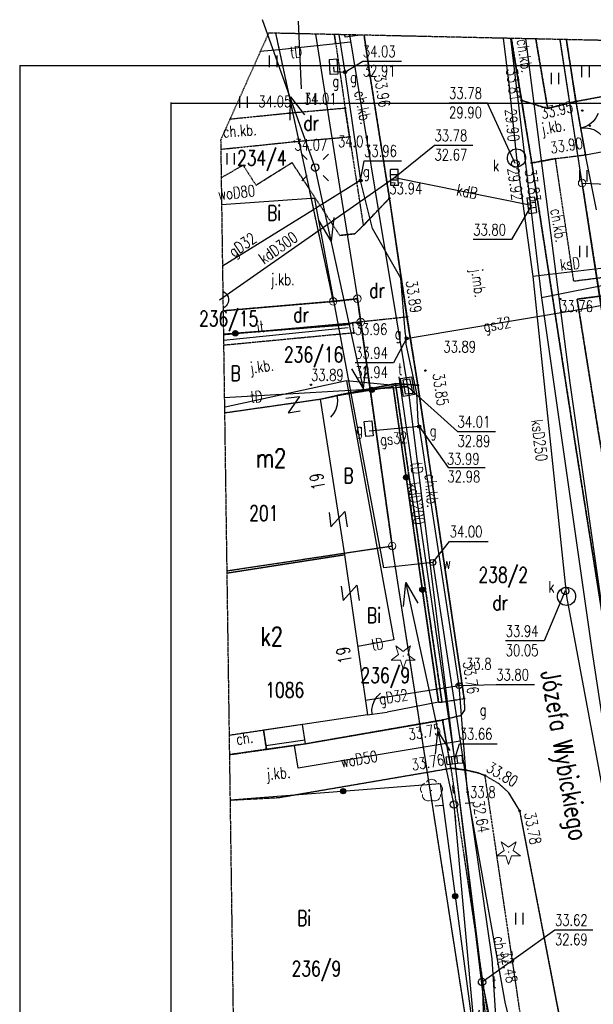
# Model space of a CAD drawing. Header units: inches. Extents: x 6268 to 12323, y 5221 to 42059.
# Tile 5 of 98: x 6268 to 7027, y 6970 to 8271. Entities that reach past the tile are written whole.
import ezdxf
from ezdxf.enums import TextEntityAlignment as Align

# ---------------------------------------------------------------- set-up
doc = ezdxf.new("R2010")
doc.units = ezdxf.units.IN
doc.header["$MEASUREMENT"] = 0
for name, pattern in [('1', [0]), ('2', [1.5, 1, -0.5]), ('423', [2, 1.5, -0.5]), ('424', [1.5, 1, -0.5]), ('901', [0])]:
    doc.linetypes.add(name, pattern=pattern)
for name, color, linetype in [('202-punkt_graniczny', 7, 'Continuous'), ('210-oznaczenie_konturu_uzytku_g', 7, 'Continuous'), ('211-numer_dzialki_ewidencyjnej', 7, 'Continuous'), ('218-kontur_uzytku_gruntowego', 7, 'Continuous'), ('219-dzialka_ewidencyjna', 7, 'Continuous'), ('238-Punkt_adresowy_budynku', 7, 'Continuous'), ('312-budynek_ewidencyjny', 7, 'Continuous'), ('312-oznaczenie_budynku_ewidency', 7, 'Continuous'), ('352-schody', 7, 'Continuous'), ('994-Nazwa_ulicy', 7, 'Continuous'), ('brama', 7, 'Continuous'), ('chodnik', 7, 'Continuous'), ('chodnik-Atr17', 7, 'Continuous'), ('CP_LINENORM', 253, 'Continuous'), ('drzewo_iglaste', 7, 'Continuous'), ('drzewo_lisciaste', 7, 'Continuous'), ('furtka', 7, 'Continuous'), ('inny_obiekt_zagospodarowania_te', 7, 'Continuous'), ('jezdnia', 7, 'Continuous'), ('jezdnia-Atr17', 7, 'Continuous'), ('komora_podziemna', 7, 'Continuous'), ('komora_podziemna-Atr17', 7, 'Continuous'), ('kratka_sciekowa', 7, 'Continuous'), ('kraweznik', 7, 'Continuous'), ('latarnia', 7, 'Continuous'), ('obudowa_ochronna_przewodu', 7, 'Continuous'), ('ogrodzenie_trwale', 7, 'Continuous'), ('pikieta_naturalna', 7, 'Continuous'), ('pikieta_naturalna-Atr2', 7, 'Continuous'), ('pikieta_sztuczna', 7, 'Continuous'), ('pikieta_sztuczna-Atr2', 7, 'Continuous'), ('przewod_elektroenergetyczny_nis', 7, 'Continuous'), ('przewod_gazowy', 7, 'Continuous'), ('przewod_gazowy-Atr1', 7, 'Continuous'), ('przewod_kanalizacyjny', 7, 'Continuous'), ('przewod_kanalizacyjny-Atr1', 7, 'Continuous'), ('przewod_telekomunikacyjny_podzi', 7, 'Continuous'), ('przewod_wodociagowy', 7, 'Continuous'), ('przewod_wodociagowy-Atr1', 7, 'Continuous'), ('rzedna-Atr2', 7, 'Continuous'), ('rzedna-Atr3', 7, 'Continuous'), ('studnia_kanalizacyjna', 7, 'Continuous'), ('szafa_gazowa_lub_kontener', 7, 'Continuous'), ('szafa_gazowa_lub_kontener-Atr17', 7, 'Continuous'), ('trawnik', 7, 'Continuous'), ('wjazd_do_poziemia', 7, 'Continuous'), ('wlaz_do_komory_lub_kanalu', 7, 'Continuous'), ('wlaz_do_komory_lub_kanalu-Atr17', 7, 'Continuous'), ('wlaz_do_komory_lub_kanalu_-_okr', 7, 'Continuous'), ('Zakres', 7, 'Continuous'), ('zasuwa_lub_zawor', 7, 'Continuous'), ('zasuwa_lub_zawor-Atr17', 7, 'Continuous')]:
    doc.layers.add(name, color=color, linetype=linetype)
doc.styles.add('STYL_ARIAL', font='simplex', dxfattribs={"width": 0.75, "oblique": 0.1})

# ---------------------------------------------------------------- blocks, each defined once
blk = doc.blocks.new('202')
at = {"color": 0, "linetype": 'Continuous', "lineweight": 0}
blk.add_circle((0, 0), 0.25, dxfattribs=at)
blk = doc.blocks.new('US15')
at = {"color": 7}
blk.add_polyline3d([(0, 0.25, 0), (0.1352, 0.2103, 0), (0.2274, 0.1039, 0), (0.2475, -0.0356, 0), (0.1889, -0.1637, 0), (0.0704, -0.2399, 0), (-0.0704, -0.2399, 0), (-0.1889, -0.1637, 0), (-0.2475, -0.0356, 0), (-0.2274, 0.1039, 0), (-0.1352, 0.2103, 0), (0, 0.25, 0)], dxfattribs=at)
blk = doc.blocks.new('US22')
at = {"color": 7}
blk.add_polyline3d([(0, 0.25, 0), (0.1352, 0.2103, 0), (0.2274, 0.1039, 0), (0.2475, -0.0356, 0), (0.1889, -0.1637, 0), (0.0704, -0.2399, 0), (-0.0704, -0.2399, 0), (-0.1889, -0.1637, 0), (-0.2475, -0.0356, 0), (-0.2274, 0.1039, 0), (-0.1352, 0.2103, 0), (0, 0.25, 0)], dxfattribs=at)
blk = doc.blocks.new('US25')
at = {"color": 7}
blk.add_polyline3d([(0.2003, -0.0001, 0), (0.1535, -0.1287, 0), (0.035, -0.1971, 0), (-0.0997, -0.1733, 0), (-0.1876, -0.0685, 0), (-0.1876, 0.0683, 0), (-0.0997, 0.1731, 0), (0.035, 0.1968, 0), (0.1535, 0.1284, 0), (0.2003, -0.0001, 0)], dxfattribs=at)
blk = doc.blocks.new('US05')
at = {"color": 7}
for points in [[(-0.525, 0.25, 0), (-0.175, 0.25, 0)], [(-0.525, -0.25, 0), (-0.525, 0.25, 0)], [(-0.175, 0.25, 0), (0.175, 0.25, 0)], [(-0.175, -0.25, 0), (-0.175, 0.25, 0)], [(0.175, 0.25, 0), (0.525, 0.25, 0)], [(0.175, -0.25, 0), (0.175, 0.25, 0)], [(0.525, -0.25, 0), (0.525, 0.25, 0)], [(-0.525, -0.25, 0), (-0.175, -0.25, 0)], [(-0.175, -0.25, 0), (0.175, -0.25, 0)], [(0.175, -0.25, 0), (0.525, -0.25, 0)]]:
    blk.add_polyline3d(points, dxfattribs=at)
blk = doc.blocks.new('PW02')
at = {"color": 7}
blk.add_polyline3d([(0.045, 0, 0), (0.0318, -0.0318, 0), (0, -0.045, 0), (-0.0318, -0.0318, 0), (-0.045, 0, 0), (-0.0318, 0.0318, 0), (0, 0.045, 0), (0.0318, 0.0318, 0), (0.045, 0, 0)], dxfattribs=at)
blk = doc.blocks.new('OK02')
at = {"color": 7}
for points in [[(-0.75, 1.299, 0), (-0.4963, 1.1147, 0), (-0.2865, 0.8817, 0), (-0.1297, 0.6101, 0), (-0.0328, 0.3119, 0), (0, 0, 0)], [(0, 0, 0), (0.0328, 0.3119, 0), (0.1297, 0.6101, 0), (0.2865, 0.8817, 0), (0.4963, 1.1147, 0), (0.75, 1.299, 0)]]:
    blk.add_polyline3d(points, dxfattribs=at)
blk = doc.blocks.new('OK04')
at = {"color": 7}
blk.add_polyline3d([(0, 0.001, 0), (0.0328, 0.3129, 0), (0.1297, 0.6111, 0), (0.2865, 0.8827, 0), (0.4963, 1.1157, 0), (0.75, 1.3, 0)], dxfattribs=at)
blk = doc.blocks.new('PW01')
at = {"color": 7}
blk.add_polyline3d([(0.045, 0, 0), (0.0318, -0.0318, 0), (0, -0.045, 0), (-0.0318, -0.0318, 0), (-0.045, 0, 0), (-0.0318, 0.0318, 0), (0, 0.045, 0), (0.0318, 0.0318, 0), (0.045, 0, 0)], dxfattribs=at)
blk = doc.blocks.new('TU04')
at = {"color": 7}
for points in [[(0, 0, 0), (0, 0.75, 0)], [(0.5, 0, 0), (0.5, 0.75, 0)]]:
    blk.add_polyline3d(points, dxfattribs=at)
blk = doc.blocks.new('921')
at = {"linetype": 'Continuous', "lineweight": 0}
h = blk.add_hatch(color=0, dxfattribs=at)
edge = h.paths.add_edge_path()
edge.add_arc((0, 0), 0.045, 0, 360)
at = {"color": 0, "linetype": 'Continuous', "lineweight": 0}
for p, q in [((-0.487, 0.671), (-0.301, 0.098)), ((0.001, 0.317), (-0.487, 0.671)), ((0.488, 0.67), (0.001, 0.317)), ((0.302, 0.097), (0.488, 0.67)), ((-0.301, 0.098), (-0.789, -0.256)), ((0.789, -0.257), (0.302, 0.097)), ((-0.789, -0.256), (-0.186, -0.256)), ((-0.186, -0.256), (0, -0.83)), ((0, -0.83), (0.187, -0.257)), ((0.187, -0.257), (0.789, -0.257))]:
    blk.add_line(p, q, dxfattribs=at)
blk = doc.blocks.new('922')
at = {"linetype": 'Continuous', "lineweight": 0}
h = blk.add_hatch(color=0, dxfattribs=at)
edge = h.paths.add_edge_path()
edge.add_arc((0, 0), 0.045, 0, 360)
at = {"color": 0, "linetype": 'Continuous', "lineweight": 0}
for centre, start, end in [((0, 0.375), 30.147, 149.853), ((-0.357, 0.116), 102.147, 221.853), ((0.357, 0.116), 318.147, 77.853), ((-0.22, -0.303), 174.147, 293.853), ((0.22, -0.303), 246.147, 5.853)]:
    blk.add_arc(centre, 0.375, start, end, dxfattribs=at)
blk = doc.blocks.new('515a')
at = {"color": 0}
for p, q in [((0, 1.25), (0, 0.75)), ((-1.25, 0), (-0.75, 0)), ((0.75, 0), (1.25, 0)), ((0, -0.75), (0, -1.25))]:
    blk.add_line(p, q, dxfattribs=at)
blk.add_circle((0, 0), 0.25, dxfattribs=at)
blk = doc.blocks.new('504')
at = {"color": 0}
blk.add_lwpolyline([(0.5, 0.25), (0.5, -0.25), (-0.5, -0.25), (-0.5, 0.25)], close=True, dxfattribs=at)
blk = doc.blocks.new('SM01')
at = {"color": 7}
for points in [[(-0.53, 0.531, 0), (-0.883, 0.884, 0)], [(0.531, 0.531, 0), (0.884, 0.884, 0)], [(0, 0.25, 0), (0.1352, 0.2103, 0), (0.2274, 0.1039, 0), (0.2475, -0.0356, 0), (0.1889, -0.1637, 0), (0.0704, -0.2399, 0), (-0.0704, -0.2399, 0), (-0.1889, -0.1637, 0), (-0.2475, -0.0356, 0), (-0.2274, 0.1039, 0), (-0.1352, 0.2103, 0), (0, 0.25, 0)], [(-0.53, -0.53, 0), (-0.883, -0.883, 0)], [(0.531, -0.53, 0), (0.884, -0.883, 0)]]:
    blk.add_polyline3d(points, dxfattribs=at)

msp = doc.modelspace()

# ---------------------------------------------------------------- linework, layer by layer
at = {"linetype": 'Continuous'}
for p, q in [((6468.073, 8161.604), (6468.073, 5291.604)), ((6468.073, 8160.604), (12118.073, 8160.604))]:
    msp.add_line(p, q, dxfattribs=at)
at = {"layer": '211-numer_dzialki_ewidencyjnej', "color": 7}
for points in [[(6636.498, 8269.085, 0), (6640.143, 8179.81, 0)], [(6620.071, 7770.868, 0), (6638.225, 7773.256, 0), (6622.937, 7751.758, 0), (6639.181, 7754.146, 0)], [(6677.147, 7619.76, 0), (6679.693, 7601.09, 0), (6697.939, 7621.458, 0), (6700.909, 7601.09, 0)], [(6693.197, 7522.454, 0), (6695.743, 7503.784, 0), (6713.989, 7524.152, 0), (6716.959, 7503.784, 0)]]:
    msp.add_polyline3d(points, dxfattribs=at)
at = {"layer": '218-kontur_uzytku_gruntowego', "color": 3, "linetype": '2'}
for points in [[(6606.449, 8253.178, 0), (6611.117, 8231.46, 0)], [(7011.819, 8055.182, 0), (6982.589, 8244.902, 0)], [(6611.117, 8231.46, 0), (6629.109, 8147.75, 0)], [(6629.109, 8147.75, 0), (6637.119, 8110.484, 0)], [(7011.819, 8055.182, 0), (7088.019, 7566.582, 0)], [(6650.485, 8048.288, 0), (6682.619, 7898.782, 0)], [(6682.619, 7898.782, 0), (6537.035, 7886.346, 0)], [(6714.619, 7902.382, 0), (6682.619, 7898.782, 0)], [(6682.619, 7898.782, 0), (6714.619, 7902.382, 0)], [(6719.019, 7871.582, 0), (6714.619, 7902.382, 0)], [(6714.619, 7902.382, 0), (6719.019, 7871.582, 0)], [(6537.481, 7855.03, 0), (6719.019, 7871.582, 0)], [(6760.619, 7575.782, 0), (6719.019, 7871.582, 0)], [(6719.019, 7871.582, 0), (6760.619, 7575.782, 0)], [(6541.925, 7542.934, 0), (6760.619, 7575.782, 0)], [(6878.619, 6818.382, 0), (6760.619, 7575.782, 0)]]:
    msp.add_polyline3d(points, dxfattribs=at)
at = {"layer": '219-dzialka_ewidencyjna', "color": 7}
for points in [[(6606.449, 8253.178, 0), (6653.417, 8034.648, 0)], [(6659.319, 8252.016, 0), (6692.483, 8042.344, 0)], [(7011.819, 8055.182, 0), (6982.589, 8244.902, 0)], [(7064.219, 7713.582, 0), (7011.819, 8055.182, 0)], [(7011.819, 8055.182, 0), (7703.419, 8027.582, 0)], [(6692.483, 8042.344, 0), (6714.619, 7902.382, 0)], [(6653.417, 8034.648, 0), (6656.561, 8020.026, 0)], [(6656.561, 8020.026, 0), (6682.619, 7898.782, 0)], [(6537.035, 7886.346, 0), (6682.619, 7898.782, 0)], [(6682.619, 7898.782, 0), (6714.619, 7902.382, 0)], [(6714.619, 7902.382, 0), (6719.019, 7871.582, 0)], [(6537.481, 7855.03, 0), (6719.019, 7871.582, 0)], [(6719.019, 7871.582, 0), (6760.619, 7575.782, 0)], [(6541.925, 7542.934, 0), (6760.619, 7575.782, 0)], [(6878.619, 6818.382, 0), (6760.619, 7575.782, 0)]]:
    msp.add_polyline3d(points, dxfattribs=at)
at = {"layer": '312-budynek_ewidencyjny', "color": 7}
for points in [[(6538.951, 7751.846, 0), (6665.419, 7769.782, 0)], [(6665.419, 7769.782, 0), (6697.619, 7563.982, 0)], [(6697.619, 7563.982, 0), (6541.971, 7539.728, 0)], [(6541.971, 7539.728, 0), (6697.619, 7563.982, 0)], [(6697.619, 7563.982, 0), (6728.019, 7352.582, 0)], [(6728.019, 7352.582, 0), (6545.023, 7325.43, 0)]]:
    msp.add_polyline3d(points, dxfattribs=at)
at = {"layer": '352-schody', "color": 7}
for points in [[(6590.619, 7332.182, 0), (6594.419, 7306.982, 0), (6645.819, 7314.182, 0), (6642.019, 7339.782, 0), (6590.619, 7332.182, 0)], [(6590.619, 7332.182, 0), (6594.419, 7306.982, 0), (6645.819, 7314.182, 0), (6642.019, 7339.782, 0), (6590.619, 7332.182, 0)], [(6593.639, 7312.202, 0), (6645.039, 7319.462, 0)]]:
    msp.add_polyline3d(points, dxfattribs=at)
at = {"layer": 'brama', "color": 7}
msp.add_polyline3d([(7003.619, 8163.182, 0), (7016.219, 8092.582, 0)], dxfattribs=at)
at = {"layer": 'chodnik', "color": 7, "linetype": '423'}
for points in [[(6684.191, 8251.468, 0), (6698.419, 8153.982, 0), (6704.219, 8116.382, 0), (6713.657, 8055.5, 0)], [(6722.419, 7998.982, 0), (6757.019, 8035.182, 0), (6731.419, 8196.782, 0), (6723.511, 8250.604, 0)], [(6918.189, 8246.32, 0), (6931.819, 8164.382, 0), (6966.219, 8153.782, 0), (6950.567, 8245.606, 0)], [(6533.993, 8099.922, 0), (6631.419, 8109.982, 0), (6704.219, 8116.382, 0), (6698.419, 8153.982, 0)], [(6698.419, 8153.982, 0), (6625.019, 8147.382, 0), (6546.051, 8139.424, 0)], [(7157.819, 6966.382, 0), (7104.819, 7285.382, 0), (7041.219, 7679.582, 0), (7033.219, 7726.782, 0), (7005.219, 7901.782, 0), (7048.819, 7907.582, 0), (7045.219, 7930.982, 0), (7000.819, 7925.382, 0), (6976.619, 8087.582, 0), (6945.219, 8081.782, 0), (7002.019, 7714.982, 0), (7072.019, 7273.782, 0), (7124.219, 6960.782, 0), (7139.219, 6926.382, 0), (7172.619, 6881.782, 0), (7209.419, 6917.182, 0), (7157.819, 6966.382, 0)], [(6713.657, 8055.5, 0), (6722.419, 7998.982, 0)], [(6765.019, 7790.182, 0), (6826.419, 7369.582, 0), (6855.819, 7374.182, 0), (6794.619, 7788.182, 0), (6765.019, 7790.182, 0)], [(6545.385, 7299.978, 0), (6594.419, 7306.982, 0), (6590.619, 7332.182, 0), (6545.023, 7325.426, 0)], [(6883.419, 7272.582, 0), (6874.019, 7275.982, 0), (6858.819, 7279.582, 0), (6838.219, 7282.182, 0), (6909.219, 6805.982, 0), (6950.819, 6817.582, 0), (6883.419, 7272.582, 0)]]:
    msp.add_polyline3d(points, dxfattribs=at)
at = {"layer": 'CP_LINENORM', "linetype": 'Continuous'}
for q in [(12168.073, 8210.604), (6268.073, 5240.604)]:
    msp.add_line((6268.073, 8210.604), q, dxfattribs=at)
at = {"layer": 'furtka', "color": 7}
for points in [[(6687.619, 7774.582, 0), (6672.419, 7770.982, 0)], [(6734.019, 7353.382, 0), (6753.819, 7356.182, 0)]]:
    msp.add_polyline3d(points, dxfattribs=at)
at = {"layer": 'inny_obiekt_zagospodarowania_te', "color": 7, "linetype": '1'}
msp.add_polyline3d([(6537.585, 7847.702, 0), (6702.419, 7864.382, 0)], dxfattribs=at)
at = {"layer": 'jezdnia', "color": 7, "linetype": '424'}
for points in [[(6723.511, 8250.604, 0), (6731.419, 8196.782, 0), (6757.019, 8035.182, 0), (6780.219, 7878.582, 0), (6794.619, 7788.182, 0), (6855.819, 7374.182, 0), (6856.219, 7358.982, 0), (6851.019, 7351.382, 0), (6827.219, 7345.782, 0), (6838.219, 7282.182, 0), (6858.819, 7279.582, 0), (6874.019, 7275.982, 0), (6883.419, 7272.582, 0), (6901.619, 7261.782, 0), (6915.019, 7249.582, 0), (6929.219, 7225.582, 0), (7001.619, 6851.182, 0)], [(6931.819, 8164.382, 0), (6918.189, 8246.32, 0)], [(6976.619, 8087.582, 0), (7016.219, 8092.582, 0), (7003.619, 8163.182, 0), (6966.219, 8153.782, 0), (6931.819, 8164.382, 0), (6945.219, 8081.782, 0), (6976.619, 8087.582, 0)], [(6945.219, 8081.782, 0), (6931.819, 8164.382, 0)], [(6742.711, 8020.212, 0), (6722.419, 7998.982, 0), (6711.419, 7988.182, 0), (6691.419, 7985.982, 0), (6628.219, 8082.182, 0), (6580.619, 8052.382, 0), (6563.619, 8078.782, 0), (6534.531, 8062.208, 0)], [(7002.019, 7714.982, 0), (6945.219, 8081.782, 0)], [(6766.237, 7877.11, 0), (6780.219, 7878.582, 0), (6757.019, 8035.182, 0), (6742.711, 8020.212, 0)], [(6537.475, 7855.49, 0), (6703.219, 7868.382, 0), (6708.019, 7870.982, 0), (6766.237, 7877.11, 0)], [(6708.019, 7870.982, 0), (6709.819, 7857.182, 0)], [(6709.819, 7857.182, 0), (6537.683, 7840.802, 0)], [(6665.419, 7769.782, 0), (6765.019, 7790.182, 0)], [(6765.019, 7790.182, 0), (6794.619, 7788.182, 0)], [(6538.951, 7751.752, 0), (6665.419, 7769.782, 0)], [(7072.019, 7273.782, 0), (7002.019, 7714.982, 0)], [(6610.819, 7243.382, 0), (6838.219, 7282.182, 0), (6827.219, 7345.782, 0), (6645.819, 7314.182, 0), (6594.419, 7306.982, 0), (6545.385, 7299.978, 0)], [(6546.239, 7240.032, 0), (6610.819, 7243.382, 0)]]:
    msp.add_polyline3d(points, dxfattribs=at)
at = {"layer": 'komora_podziemna', "color": 30}
for points in [[(6715.169, 8250.786, 0), (6715.219, 8250.382, 0), (6698.619, 8248.182, 0), (6698.203, 8251.16, 0)], [(6771.819, 7797.182, 0), (6786.219, 7799.382, 0), (6790.219, 7775.982, 0), (6775.419, 7773.382, 0), (6771.819, 7797.182, 0)]]:
    msp.add_polyline3d(points, dxfattribs=at)
at = {"layer": 'kraweznik', "color": 7}
for points in [[(6691.419, 7985.982, 0), (6711.419, 7988.182, 0), (6722.419, 7998.982, 0), (6757.019, 8035.182, 0), (6731.419, 8196.782, 0), (6723.511, 8250.604, 0)], [(7473.219, 6771.382, 0), (7277.419, 6820.982, 0), (7247.219, 6831.182, 0), (7229.619, 6841.982, 0), (7211.819, 6853.382, 0), (7190.019, 6867.782, 0), (7172.619, 6881.782, 0), (7139.219, 6926.382, 0), (7124.219, 6960.782, 0), (7072.019, 7273.782, 0), (7002.019, 7714.982, 0), (6945.219, 8081.782, 0), (6931.819, 8164.382, 0), (6918.189, 8246.32, 0)], [(6855.819, 7374.182, 0), (6794.619, 7788.182, 0), (6780.219, 7878.582, 0), (6757.019, 8035.182, 0)], [(6855.819, 7374.182, 0), (6856.219, 7358.982, 0), (6851.019, 7351.382, 0), (6827.219, 7345.782, 0)], [(6645.819, 7314.182, 0), (6827.219, 7345.782, 0)], [(6610.819, 7243.382, 0), (6838.219, 7282.182, 0)], [(7001.619, 6851.182, 0), (6929.219, 7225.582, 0), (6915.019, 7249.582, 0), (6901.619, 7261.782, 0)]]:
    msp.add_polyline3d(points, dxfattribs=at)
at = {"layer": 'obudowa_ochronna_przewodu', "color": 52}
msp.add_polyline3d([(6784.619, 7850.782, 0), (7007.819, 7888.182, 0)], dxfattribs=at)
at = {"layer": 'ogrodzenie_trwale', "color": 7, "linetype": '901'}
for points in [[(7003.619, 8163.182, 0), (6990.971, 8244.718, 0)], [(7030.619, 8019.982, 0), (7016.219, 8092.582, 0)], [(6702.819, 7868.382, 0), (6537.475, 7855.5, 0)], [(6822.019, 7369.382, 0), (6761.819, 7786.582, 0), (6687.619, 7774.582, 0)], [(6665.419, 7769.782, 0), (6672.419, 7770.982, 0)], [(6822.019, 7369.382, 0), (6753.819, 7356.182, 0)], [(6728.019, 7352.582, 0), (6734.019, 7353.382, 0)], [(6546.237, 7240.158, 0), (6824.019, 7261.782, 0)], [(6824.019, 7261.782, 0), (6884.019, 6812.382, 0)]]:
    msp.add_polyline3d(points, dxfattribs=at)
at = {"layer": 'ogrodzenie_trwale', "color": 7}
for centre, radius in [((6553.273, 7856.73), 3.5), ((6553.273, 7856.73), 3.15), ((6553.273, 7856.73), 2.8), ((6553.273, 7856.73), 2.45), ((6553.273, 7856.73), 2.1), ((6553.273, 7856.73), 1.75), ((6553.273, 7856.73), 1.4), ((6553.273, 7856.73), 1.05), ((6553.273, 7856.73), 0.7), ((6733.705, 7782.036), 3.5), ((6733.705, 7782.036), 3.15), ((6733.705, 7782.036), 2.8), ((6733.705, 7782.036), 2.45), ((6733.705, 7782.036), 2.1), ((6733.705, 7782.036), 1.75), ((6733.705, 7782.036), 1.4), ((6733.705, 7782.036), 1.05), ((6733.705, 7782.036), 0.7), ((6779.175, 7666.306), 3.5), ((6779.175, 7666.306), 3.15), ((6779.175, 7666.306), 2.8), ((6779.175, 7666.306), 2.45), ((6779.175, 7666.306), 2.1), ((6779.175, 7666.306), 1.75), ((6779.175, 7666.306), 1.4), ((6779.175, 7666.306), 1.05), ((6779.175, 7666.306), 0.7), ((6800.597, 7517.844), 3.5), ((6800.597, 7517.844), 3.15), ((6800.597, 7517.844), 2.8), ((6800.597, 7517.844), 2.45), ((6800.597, 7517.844), 2.1), ((6800.597, 7517.844), 1.75), ((6800.597, 7517.844), 1.4), ((6800.597, 7517.844), 1.05), ((6800.597, 7517.844), 0.7), ((6695.785, 7251.8), 3.5), ((6695.785, 7251.8), 3.15), ((6695.785, 7251.8), 2.8), ((6695.785, 7251.8), 2.45), ((6695.785, 7251.8), 2.1), ((6695.785, 7251.8), 1.75), ((6695.785, 7251.8), 1.4), ((6695.785, 7251.8), 1.05), ((6695.785, 7251.8), 0.7), ((6843.869, 7113.102), 3.5), ((6843.869, 7113.102), 3.15), ((6843.869, 7113.102), 2.8), ((6843.869, 7113.102), 2.45), ((6843.869, 7113.102), 2.1), ((6843.869, 7113.102), 1.75), ((6843.869, 7113.102), 1.4), ((6843.869, 7113.102), 1.05), ((6843.869, 7113.102), 0.7)]:
    msp.add_circle(centre, radius, dxfattribs=at)
at = {"layer": 'przewod_elektroenergetyczny_nis', "color": 1}
for points in [[(6722.651, 7783.214, 0), (6658.801, 8075.98, 0), (6589.272, 8271.066, 0)], [(6625.835, 8138.262, 0), (6625.985, 8168.966, 0), (6644.695, 8145.354, 0)], [(6683.499, 8009.596, 0), (6679.953, 7978.516, 0), (6663.961, 8005.372, 0)], [(6706.719, 7809.702, 0), (6722.855, 7782.91, 0), (6726.001, 7813.558, 0)], [(6775.429, 7495.726, 0), (6778.733, 7527.438, 0), (6794.589, 7500.02, 0)], [(6778.835, 7526.778, 0), (6842.371, 7233.902, 0)], [(6817.759, 7300.872, 0), (6821.003, 7330.828, 0), (6837.029, 7305.452, 0)], [(6842.217, 7233.684, 0), (6868.899, 6937.282, 0), (6875.991, 6962.95, 0)]]:
    msp.add_polyline3d(points, dxfattribs=at)
at = {"layer": 'przewod_gazowy', "color": 40}
for points in [[(6690.123, 8251.338, 0), (6698.019, 8201.582, 0), (6718.619, 8058.582, 0)], [(6683.219, 8208.982, 0), (6683.419, 8202.782, 0), (6698.019, 8201.582, 0)], [(6713.657, 8055.5, 0), (6692.483, 8042.344, 0)], [(6718.619, 8058.582, 0), (6713.657, 8055.5, 0)], [(7196.819, 6512.982, 0), (6953.819, 6509.382, 0), (6922.219, 6869.182, 0), (6918.219, 6939.582, 0), (6910.419, 6970.982, 0), (6860.419, 7250.582, 0), (6849.219, 7391.182, 0), (6797.819, 7727.582, 0), (6796.219, 7733.782, 0), (6795.019, 7739.982, 0), (6793.419, 7777.582, 0), (6779.019, 7842.582, 0), (6779.219, 7850.382, 0), (6777.819, 7859.182, 0), (6772.019, 7929.782, 0), (6734.819, 7994.982, 0), (6718.619, 8058.582, 0)], [(6692.483, 8042.344, 0), (6660.559, 8022.512, 0)], [(6656.561, 8020.026, 0), (6536.197, 7945.248, 0)], [(6660.559, 8022.512, 0), (6656.561, 8020.026, 0)], [(6779.219, 7850.382, 0), (6784.619, 7850.782, 0), (7007.819, 7888.182, 0), (7045.419, 7895.182, 0)], [(6796.219, 7733.782, 0), (6730.219, 7727.582, 0)], [(6725.219, 7371.982, 0), (6849.219, 7391.182, 0)]]:
    msp.add_polyline3d(points, dxfattribs=at)
at = {"layer": 'przewod_kanalizacyjny', "color": 34}
for points in [[(6907.537, 8246.554, 0), (6915.419, 8182.382, 0), (6925.019, 8088.382, 0), (6946.419, 7931.982, 0), (6991.219, 7509.182, 0), (7115.419, 6843.382, 0)], [(6532.219, 7900.982, 0), (6763.619, 8062.582, 0)], [(6763.619, 8062.582, 0), (6945.019, 8025.982, 0)], [(7059.019, 7944.982, 0), (6946.419, 7931.982, 0)], [(6769.619, 7799.382, 0), (6843.219, 7293.182, 0), (6896.019, 6854.782, 0), (6972.419, 6848.182, 0)]]:
    msp.add_polyline3d(points, dxfattribs=at)
at = {"layer": 'przewod_telekomunikacyjny_podzi', "color": 30}
for points in [[(6742.711, 8020.212, 0), (6704.765, 8251.016, 0)], [(6685.959, 8239.352, 0), (6611.117, 8231.46, 0)], [(6705.219, 8241.382, 0), (6685.959, 8239.352, 0)], [(7235.419, 6257.382, 0), (7260.219, 6292.582, 0), (7267.819, 6442.982, 0), (7206.419, 6667.782, 0), (7127.819, 6865.982, 0), (6995.819, 7791.182, 0), (6937.557, 8245.894, 0)], [(6611.117, 8231.46, 0), (6586.195, 8228.832, 0)], [(6766.237, 7877.11, 0), (6742.711, 8020.212, 0)], [(6781.219, 7785.982, 0), (6766.237, 7877.11, 0)], [(6781.219, 7785.982, 0), (6700.419, 7793.782, 0), (6539.819, 7759.182, 0), (6538.841, 7759.554, 0)], [(6700.419, 7793.782, 0), (6763.019, 7451.582, 0), (6715.019, 7442.782, 0)], [(6538.665, 7771.798, 0), (6781.219, 7785.982, 0)], [(6781.219, 7785.982, 0), (6879.619, 6999.782, 0), (6915.419, 6823.982, 0), (6939.219, 6394.982, 0), (6951.019, 6259.982, 0), (6949.619, 6248.582, 0)], [(6879.619, 6999.782, 0), (6887.019, 6785.582, 0), (6859.619, 6719.782, 0), (6800.219, 6723.982, 0)]]:
    msp.add_polyline3d(points, dxfattribs=at)
at = {"layer": 'przewod_wodociagowy', "color": 5}
for points in [[(6917.255, 8246.34, 0), (6958.019, 7903.582, 0)], [(6653.417, 8034.648, 0), (6535.041, 8026.412, 0)], [(6660.559, 8022.512, 0), (6658.219, 8034.982, 0), (6653.417, 8034.648, 0)], [(6814.219, 7553.782, 0), (6749.819, 7546.782, 0), (6660.559, 8022.512, 0)], [(7259.219, 7963.382, 0), (6958.019, 7903.582, 0)], [(6958.019, 7903.582, 0), (7025.219, 7434.982, 0), (7131.419, 6737.982, 0), (7135.819, 6722.382, 0)], [(6814.219, 7553.782, 0), (6850.419, 7317.782, 0), (6857.019, 7274.182, 0), (6892.219, 7030.382, 0), (6906.819, 6804.982, 0), (6919.619, 6477.582, 0)], [(6850.419, 7317.782, 0), (6636.419, 7282.182, 0), (6631.619, 7312.182, 0)]]:
    msp.add_polyline3d(points, dxfattribs=at)
at = {"layer": 'rzedna-Atr2', "color": 7}
for points in [[(6698.019, 8201.582, 0), (6721.819, 8216.182, 0), (6773.099, 8216.182, 0)], [(6923.419, 8080.982, 0), (6886.619, 8160.982, 0), (6835.879, 8160.982, 0)], [(6763.619, 8062.582, 0), (6816.619, 8105.182, 0), (6867.359, 8105.182, 0)], [(6718.619, 8058.582, 0), (6723.419, 8084.582, 0), (6772.879, 8084.582, 0)], [(6945.019, 8025.982, 0), (6918.419, 7980.582, 0), (6867.779, 7980.582, 0)], [(6779.619, 7849.982, 0), (6762.419, 7817.782, 0), (6711.679, 7817.782, 0)], [(6781.219, 7785.982, 0), (6847.019, 7726.782, 0), (6897.119, 7726.782, 0)], [(6796.219, 7733.782, 0), (6834.683, 7679.508, 0), (6883.439, 7679.508, 0)], [(6814.219, 7553.782, 0), (6836.619, 7581.782, 0), (6887.779, 7581.782, 0)], [(6989.419, 7516.382, 0), (6961.419, 7450.382, 0), (6910.679, 7450.382, 0)], [(6849.219, 7391.182, 0), (6898.219, 7392.582, 0), (6948.859, 7392.582, 0)], [(6843.219, 7293.182, 0), (6849.819, 7314.382, 0), (6899.279, 7314.382, 0)], [(6879.619, 6999.782, 0), (6975.819, 7068.382, 0), (7025.919, 7068.382, 0)]]:
    msp.add_polyline3d(points, dxfattribs=at)
at = {"layer": 'studnia_kanalizacyjna', "color": 34}
for points in [[(6916.219, 8080.382, 0), (6914.619, 8082.382, 0), (6913.619, 8084.582, 0), (6913.019, 8086.982, 0), (6913.019, 8089.582, 0), (6913.619, 8091.982, 0), (6914.619, 8094.382, 0), (6916.019, 8096.382, 0), (6917.819, 8097.982, 0), (6920.019, 8099.382, 0), (6922.419, 8100.182, 0), (6925.019, 8100.382, 0), (6927.419, 8100.182, 0), (6929.819, 8099.382, 0), (6932.019, 8098.182, 0), (6933.819, 8096.382, 0), (6935.419, 8094.382, 0), (6936.419, 8092.182, 0), (6937.019, 8089.782, 0), (6937.019, 8087.182, 0), (6936.419, 8084.782, 0), (6935.419, 8082.382, 0), (6934.019, 8080.382, 0), (6932.219, 8078.782, 0), (6930.019, 8077.382, 0), (6927.619, 8076.582, 0), (6925.019, 8076.382, 0), (6922.619, 8076.582, 0), (6920.219, 8077.382, 0), (6918.019, 8078.582, 0), (6916.219, 8080.382, 0)], [(6536.669, 7912.098, 0), (6537.019, 7911.982, 0), (6539.219, 7910.782, 0), (6541.019, 7908.982, 0), (6542.619, 7906.982, 0), (6543.619, 7904.782, 0), (6544.219, 7902.382, 0), (6544.219, 7899.782, 0), (6543.619, 7897.382, 0), (6542.619, 7894.982, 0), (6541.219, 7892.982, 0), (6539.419, 7891.382, 0), (6537.219, 7889.982, 0), (6536.985, 7889.904, 0)], [(6982.419, 7501.182, 0), (6980.819, 7503.182, 0), (6979.819, 7505.382, 0), (6979.219, 7507.782, 0), (6979.219, 7510.382, 0), (6979.819, 7512.782, 0), (6980.819, 7515.182, 0), (6982.219, 7517.182, 0), (6984.019, 7518.782, 0), (6986.219, 7520.182, 0), (6988.619, 7520.982, 0), (6991.219, 7521.182, 0), (6993.619, 7520.982, 0), (6996.019, 7520.182, 0), (6998.219, 7518.982, 0), (7000.019, 7517.182, 0), (7001.619, 7515.182, 0), (7002.619, 7512.982, 0), (7003.219, 7510.582, 0), (7003.219, 7507.982, 0), (7002.619, 7505.582, 0), (7001.619, 7503.182, 0), (7000.219, 7501.182, 0), (6998.419, 7499.582, 0), (6996.219, 7498.182, 0), (6993.819, 7497.382, 0), (6991.219, 7497.182, 0), (6988.819, 7497.382, 0), (6986.419, 7498.182, 0), (6984.219, 7499.382, 0), (6982.419, 7501.182, 0)]]:
    msp.add_polyline3d(points, dxfattribs=at)
at = {"layer": 'trawnik', "color": 7, "linetype": '2'}
for points in [[(6685.959, 8239.352, 0), (6684.191, 8251.468, 0)], [(6950.567, 8245.606, 0), (6966.219, 8153.782, 0)], [(7003.619, 8163.182, 0), (7003.619, 8163.182, 0), (6990.971, 8244.718, 0)], [(6990.971, 8244.718, 0), (7003.619, 8163.182, 0)], [(7003.619, 8163.182, 0), (7003.619, 8163.182, 0), (7140.619, 8188.582, 0), (7134.425, 8241.562, 0)], [(6966.219, 8153.782, 0), (7003.619, 8163.182, 0)], [(6580.619, 8052.382, 0), (6628.219, 8082.182, 0), (6650.485, 8048.288, 0)], [(7048.819, 7907.582, 0), (7005.219, 7901.782, 0), (7033.219, 7726.782, 0), (7041.219, 7679.582, 0), (7088.219, 7683.582, 0), (7048.819, 7907.582, 0)], [(6687.619, 7774.582, 0), (6761.819, 7786.582, 0), (6822.019, 7369.382, 0), (6826.419, 7369.582, 0), (6765.019, 7790.182, 0), (6687.619, 7774.582, 0)]]:
    msp.add_polyline3d(points, dxfattribs=at)
at = {"layer": 'wjazd_do_poziemia', "color": 7}
msp.add_polyline3d([(7149.019, 8117.582, 0), (7140.619, 8188.582, 0), (7003.619, 8163.182, 0), (7016.219, 8092.582, 0), (7149.019, 8117.582, 0)], dxfattribs=at)
at = {"layer": 'wlaz_do_komory_lub_kanalu', "color": 7}
msp.add_polyline3d([(6775.219, 7795.182, 0), (6783.619, 7796.382, 0), (6788.019, 7777.182, 0), (6778.219, 7776.182, 0), (6775.219, 7795.182, 0)], dxfattribs=at)
at = {"layer": 'Zakres', "color": 5, "linetype": '2'}
msp.add_polyline3d([(7134.425, 8241.562, 0), (6990.971, 8244.718, 0), (6990.971, 8244.718, 0), (6982.589, 8244.902, 0), (6982.589, 8244.902, 0), (6950.567, 8245.606, 0), (6950.567, 8245.606, 0), (6937.557, 8245.894, 0), (6918.189, 8246.32, 0), (6918.189, 8246.32, 0), (6918.189, 8246.32, 0), (6917.255, 8246.34, 0), (6907.537, 8246.554, 0), (6723.511, 8250.604, 0), (6723.511, 8250.604, 0), (6715.169, 8250.786, 0), (6704.765, 8251.016, 0), (6698.203, 8251.16, 0), (6690.123, 8251.338, 0), (6684.191, 8251.468, 0), (6684.191, 8251.468, 0), (6659.319, 8252.016, 0), (6606.449, 8253.178, 0), (6606.449, 8253.178, 0), (6597.219, 8253.382, 0), (6586.195, 8228.832, 0), (6546.051, 8139.424, 0), (6546.051, 8139.424, 0), (6533.819, 8112.182, 0), (6533.993, 8099.922, 0), (6533.993, 8099.922, 0), (6534.531, 8062.208, 0), (6535.041, 8026.412, 0), (6536.197, 7945.248, 0), (6536.669, 7912.098, 0), (6536.985, 7889.904, 0), (6537.035, 7886.346, 0), (6537.035, 7886.346, 0), (6537.475, 7855.5, 0), (6537.475, 7855.49, 0), (6537.481, 7855.03, 0), (6537.481, 7855.03, 0), (6537.585, 7847.702, 0), (6537.683, 7840.802, 0), (6538.665, 7771.798, 0), (6538.841, 7759.554, 0), (6538.951, 7751.846, 0), (6538.951, 7751.752, 0), (6541.925, 7542.934, 0), (6541.925, 7542.934, 0), (6541.971, 7539.728, 0), (6541.971, 7539.728, 0), (6545.023, 7325.43, 0), (6545.023, 7325.426, 0), (6545.385, 7299.978, 0), (6545.385, 7299.978, 0), (6546.237, 7240.158, 0), (6546.239, 7240.032, 0), (6552.201, 6821.35, 0)], dxfattribs=at)
at = {"layer": 'zasuwa_lub_zawor-Atr17', "color": 52}
for points in [[(6696.713, 8200.55, 0), (6696.191, 8201.988, 0), (6696.839, 8203.374, 0), (6698.279, 8203.896, 0), (6699.665, 8203.248, 0), (6700.187, 8201.808, 0), (6699.537, 8200.422, 0), (6698.099, 8199.9, 0), (6696.713, 8200.55, 0)], [(6717.373, 8057.226, 0), (6716.853, 8058.666, 0), (6717.501, 8060.052, 0), (6718.941, 8060.574, 0), (6720.327, 8059.924, 0), (6720.847, 8058.486, 0), (6720.199, 8057.1, 0), (6718.761, 8056.578, 0), (6717.373, 8057.226, 0)], [(6778.119, 7848.686, 0), (6777.597, 7850.126, 0), (6778.247, 7851.512, 0), (6779.685, 7852.034, 0), (6781.071, 7851.386, 0), (6781.593, 7849.946, 0), (6780.945, 7848.56, 0), (6779.505, 7848.038, 0), (6778.119, 7848.686, 0)], [(6794.859, 7732.194, 0), (6794.337, 7733.632, 0), (6794.987, 7735.018, 0), (6796.425, 7735.54, 0), (6797.813, 7734.892, 0), (6798.333, 7733.452, 0), (6797.685, 7732.066, 0), (6796.245, 7731.544, 0), (6794.859, 7732.194, 0)]]:
    msp.add_polyline3d(points, dxfattribs=at)

# ---------------------------------------------------------------- block references
at = {"layer": '202-punkt_graniczny', "color": 7, "xscale": 20, "yscale": 20, "zscale": 20}
for p in [(7011.819, 8055.182), (6682.619, 7898.782), (6714.619, 7902.382), (6719.019, 7871.582), (6760.619, 7575.782)]:
    msp.add_blockref('202', p, dxfattribs=at)
at = {"layer": 'brama', "color": 7, "xscale": 20, "yscale": 20, "zscale": 20, "rotation": 280.11907}
msp.add_blockref('OK02', (7009.919, 8127.882), dxfattribs=at)
at = {"layer": 'drzewo_iglaste', "color": 3, "xscale": 20, "yscale": 20, "zscale": 20}
for p in [(6775.219, 7430.182), (6914.619, 7171.382)]:
    msp.add_blockref('921', p, dxfattribs=at)
at = {"layer": 'drzewo_lisciaste', "color": 3, "xscale": 20, "yscale": 20, "zscale": 20}
msp.add_blockref('922', (6812.619, 7252.582), dxfattribs=at)
at = {"layer": 'furtka', "color": 7, "xscale": 20, "yscale": 20, "zscale": 20}
for p, rotation in [((6687.619, 7774.582), 193.3274199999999), ((6734.019, 7353.382), 8.05006)]:
    msp.add_blockref('OK04', p, dxfattribs=dict(at, rotation=rotation))
at = {"layer": 'komora_podziemna', "color": 30, "xscale": 20, "yscale": 20, "zscale": 20, "rotation": 273.14617}
msp.add_blockref('US15', (6879.619, 6999.782), dxfattribs=at)
at = {"layer": 'kratka_sciekowa', "color": 34, "xscale": 20, "yscale": 20, "zscale": 20}
for p, rotation in [((6763.619, 8062.582), 91.51282), ((6945.019, 8025.982), 277.5923199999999), ((6843.219, 7293.182), 6.239510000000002)]:
    msp.add_blockref('US05', p, dxfattribs=dict(at, rotation=rotation))
at = {"layer": 'latarnia', "color": 7, "xscale": 20, "yscale": 20, "zscale": 20}
msp.add_blockref('SM01', (6658.819, 8075.782), dxfattribs=at)
at = {"layer": 'pikieta_naturalna', "color": 7, "xscale": 20, "yscale": 20, "zscale": 20}
for p in [(6848.219, 7392.782), (6860.419, 7250.582)]:
    msp.add_blockref('PW01', p, dxfattribs=at)
at = {"layer": 'pikieta_sztuczna', "color": 7, "xscale": 20, "yscale": 20, "zscale": 20}
for p in [(6731.419, 8196.782), (6931.819, 8164.382), (7003.619, 8163.182), (6625.019, 8147.382), (6698.419, 8153.982), (6631.419, 8109.982), (6704.219, 8116.382), (7016.219, 8092.582), (6945.219, 8081.782), (6757.019, 8035.182), (6982.819, 7901.982), (6780.219, 7878.582), (6709.819, 7857.182), (6653.219, 7788.782), (6794.619, 7788.182), (6855.819, 7374.182), (6827.219, 7345.782), (6838.219, 7282.182), (6883.419, 7272.582), (6929.219, 7225.582)]:
    msp.add_blockref('PW01', p, dxfattribs=at)
at = {"layer": 'pikieta_sztuczna', "color": 7, "xscale": 20, "yscale": 20, "zscale": 20, "rotation": 180.0004199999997}
msp.add_blockref('PW01', (6804.619, 7807.382), dxfattribs=at)
at = {"layer": 'przewod_elektroenergetyczny_nis', "color": 7, "xscale": 20, "yscale": 20, "zscale": 20, "rotation": 274.95099}
msp.add_blockref('515a', (6842.419, 7234.182), dxfattribs=at)
at = {"layer": 'szafa_gazowa_lub_kontener', "color": 52, "xscale": 20, "yscale": 20, "zscale": 20}
for p, rotation in [((6683.219, 8208.982), 273.42119), ((6729.619, 7730.582), 95.39746999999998)]:
    msp.add_blockref('504', p, dxfattribs=dict(at, rotation=rotation))
at = {"layer": 'trawnik', "color": 7, "xscale": 20, "yscale": 20, "zscale": 20}
for p in [(6598.599, 8208.562), (7011.399, 8195.162), (6971.199, 8185.762), (6559.245, 8154.64), (6648.599, 8158.562), (6542.297, 8079.728), (7008.599, 8057.362), (7008.599, 7957.362), (6923.971, 7075.836)]:
    msp.add_blockref('TU04', p, dxfattribs=at)
at = {"layer": 'wjazd_do_poziemia', "color": 7, "xscale": 20, "yscale": 20, "zscale": 20}
for p in [(7011.979, 8150.942), (7021.979, 8130.942)]:
    msp.add_blockref('PW02', p, dxfattribs=at)
at = {"layer": 'wlaz_do_komory_lub_kanalu_-_okr', "color": 7, "xscale": 20, "yscale": 20, "zscale": 20}
for p in [(6923.419, 8080.982), (6989.419, 7516.382)]:
    msp.add_blockref('US22', p, dxfattribs=at)
at = {"layer": 'zasuwa_lub_zawor', "color": 5, "xscale": 20, "yscale": 20, "zscale": 20}
msp.add_blockref('US25', (6814.219, 7553.782), dxfattribs=at)
at = {"layer": 'zasuwa_lub_zawor', "color": 40, "xscale": 20, "yscale": 20, "zscale": 20, "rotation": 279.87269}
msp.add_blockref('US25', (6849.219, 7391.182), dxfattribs=at)

# ---------------------------------------------------------------- texts
at = {"layer": '210-oznaczenie_konturu_uzytku_g', "color": 3, "style": 'STYL_ARIAL', "width": 0.75}
for s, p in [('dr', (6643.331, 8118.664)), ('Bi', (6595.255, 7999.658)), ('dr', (6730.371, 7897.394)), ('dr', (6629.985, 7865.438)), ('B', (6546.919, 7787.724)), ('B', (6696.129, 7652.558)), ('dr', (6893.191, 7484.822)), ('Bi', (6727.227, 7467.978)), ('Bi', (6634.955, 7068.064))]:
    msp.add_text(s, height=20, dxfattribs=at).set_placement(p, align=Align.BOTTOM_LEFT)
at = {"layer": '211-numer_dzialki_ewidencyjnej', "color": 7, "style": 'STYL_ARIAL', "width": 0.75}
msp.add_text('234/4', height=20, dxfattribs=at).set_placement((6555.539, 8072.22), align=Align.BOTTOM_LEFT)
for s, p in [('236/15', (6505.295, 7886.24)), ('236/16', (6617.551, 7838.664)), ('238/2', (6874.765, 7547.516)), ('236/9', (6718.793, 7414.952)), ('236/9', (6627.599, 7027.362))]:
    msp.add_text(s, height=20, dxfattribs=at).set_placement(p, align=Align.TOP_LEFT)
at = {"layer": '238-Punkt_adresowy_budynku', "color": 7, "style": 'STYL_ARIAL', "width": 0.75}
for rotation, p in [(100.101, (6675.405, 7663.37)), (100.102, (6710.545, 7434.016))]:
    msp.add_text('19', height=17.5, rotation=rotation, dxfattribs=at).set_placement(p, align=Align.BOTTOM_CENTER)
at = {"layer": '312-oznaczenie_budynku_ewidency', "color": 7, "style": 'STYL_ARIAL', "width": 0.75}
for s, p in [('m2', (6600.513, 7691.774)), ('k2', (6601.419, 7456.098))]:
    msp.add_text(s, height=25, dxfattribs=at).set_placement(p, align=Align.MIDDLE_CENTER)
msp.add_text('201', height=20, dxfattribs=at).set_placement((6571.601, 7629.08), align=Align.TOP_LEFT)
msp.add_text('1086', height=20, dxfattribs=at).set_placement((6592.891, 7369.566), align=Align.BOTTOM_LEFT)
at = {"layer": '994-Nazwa_ulicy', "color": 7, "style": 'STYL_ARIAL', "width": 0.75}
msp.add_text('Józefa Wybickiego', height=25, rotation=279.6763, dxfattribs=at).set_placement((6949.877, 7408.002), align=Align.BOTTOM_LEFT)
at = {"layer": 'chodnik-Atr17', "color": 7, "style": 'STYL_ARIAL', "width": 0.75}
for s, rotation, p in [('ch.kb.', 278.562, (6920.893, 8243.774)), ('ch.kb.', 281.389, (6705.921, 8174.782)), ('ch.kb.', 4.267, (6537.561, 8110.814)), ('ch.kb.', 279.462, (6965.441, 8019.518)), ('ch.kb.', 274.447, (6799.249, 7670.046)), ('ch.', 8.13, (6555.901, 7308.406)), ('ch.bt.', 278.482, (6890.243, 7058.504))]:
    msp.add_text(s, height=15, rotation=rotation, dxfattribs=at).set_placement(p, align=Align.BOTTOM_LEFT)
at = {"layer": 'inny_obiekt_zagospodarowania_te', "color": 7, "style": 'STYL_ARIAL', "width": 0.75}
msp.add_text('it', height=15, rotation=5.778, dxfattribs=at).set_placement((6582.735, 7853.212), align=Align.BOTTOM_LEFT)
at = {"layer": 'jezdnia-Atr17', "color": 7, "style": 'STYL_ARIAL', "width": 0.75}
for s, rotation, p in [('j.kb.', 10.491, (6960.267, 8114.802)), ('j.mb.', 277.8883, (6860.535, 7940.452)), ('j.kb.', 7.765, (6574.107, 7799.008)), ('j.kb.', 5.029, (6595.361, 7262.208))]:
    msp.add_text(s, height=15, rotation=rotation, dxfattribs=at).set_placement(p, align=Align.BOTTOM_LEFT)
msp.add_text('j.kb.', height=15, dxfattribs=at).set_placement((6600.019, 7916.016), align=Align.BOTTOM_LEFT)
at = {"layer": 'komora_podziemna-Atr17', "color": 7, "style": 'STYL_ARIAL', "width": 0.75}
msp.add_text('t', height=15, dxfattribs=at).set_placement((6893.019, 6987.616), align=Align.BOTTOM_LEFT)
at = {"layer": 'pikieta_naturalna-Atr2', "color": 7, "style": 'STYL_ARIAL', "width": 0.75}
for p in [(6858.419, 7407.816), (6863.519, 7238.512)]:
    msp.add_text('33.8', height=15, dxfattribs=at).set_placement(p, align=Align.BOTTOM_LEFT)
at = {"layer": 'pikieta_sztuczna-Atr2', "color": 7, "style": 'STYL_ARIAL', "width": 0.75}
for s, rotation, p in [('33.96', 279.001, (6735.643, 8175.112)), ('33.85', 278.409, (6812.869, 7780.994)), ('33.76', 278.409, (6852.843, 7400.104)), ('33.76', 9.682, (6809.679, 7278.204)), ('33.80', 329.314, (6900.045, 7263.698)), ('33.78', 280.944, (6934.837, 7200.54))]:
    msp.add_text(s, height=15, rotation=rotation, dxfattribs=at).set_placement(p, align=Align.BOTTOM_CENTER)
for s, rotation, p in [('33.81', 276.892, (6906.847, 8205.282)), ('33.95', 12.707, (6959.835, 8135.194)), ('33.90', 8.841, (6971.491, 8089.806)), ('33.83', 278.952, (6931.443, 8071.712)), ('33.89', 278.427, (6774.243, 7924.904))]:
    msp.add_text(s, height=15, rotation=rotation, dxfattribs=at).set_placement(p, align=Align.BOTTOM_LEFT)
for s, p in [('34.05', (6605.419, 8151.016)), ('34.01', (6710.599, 8098.276)), ('34.07', (6653.219, 8093.816))]:
    msp.add_text(s, height=15, dxfattribs=at).set_placement(p, align=Align.BOTTOM_CENTER)
for s, p in [('34.01', (6643.891, 8154.488)), ('33.94', (6757.019, 8036.016)), ('33.76', (6982.619, 7880.416)), ('33.96', (6710.983, 7850.098)), ('33.89', (6828.219, 7827.016)), ('33.89', (6653.219, 7789.616))]:
    msp.add_text(s, height=15, dxfattribs=at).set_placement(p, align=Align.BOTTOM_LEFT)
msp.add_text('33.75', height=15, rotation=9.881, dxfattribs=at).set_placement((6802.063, 7337.488), align=Align.TOP_CENTER)
at = {"layer": 'przewod_gazowy-Atr1', "color": 40, "style": 'STYL_ARIAL', "width": 0.75}
for s, rotation, p in [('gD32', 35.0389, (6546.823, 7962.588)), ('gs32', 9.512, (6881.225, 7865.75)), ('gs32', 5.366, (6744.483, 7716.05)), ('gD32', 8.802, (6743.211, 7373.546))]:
    msp.add_text(s, height=15, rotation=rotation, dxfattribs=at).set_placement(p, align=Align.MIDDLE_LEFT)
at = {"layer": 'przewod_kanalizacyjny-Atr1', "color": 34, "style": 'STYL_ARIAL', "width": 0.75}
for s, rotation, p in [('kdB', 348.593, (6846.235, 8046.734)), ('kdD300', 34.929, (6586.775, 7953.712)), ('ksD', 6.586, (6982.453, 7946.994)), ('ksD250', 276.6486, (6952.253, 7742.804)), ('kdD200', 278.272, (6788.583, 7659.802))]:
    msp.add_text(s, height=15, rotation=rotation, dxfattribs=at).set_placement(p, align=Align.MIDDLE_LEFT)
at = {"layer": 'przewod_telekomunikacyjny_podzi', "color": 30, "style": 'STYL_ARIAL', "width": 0.75}
for rotation, p in [(6.019, (6625.601, 8227.47)), (3.347, (6573.091, 7772.534)), (10.388, (6733.245, 7444.752))]:
    msp.add_text('tD', height=15, rotation=rotation, dxfattribs=at).set_placement(p, align=Align.MIDDLE_LEFT)
at = {"layer": 'przewod_telekomunikacyjny_podzi', "color": 34, "style": 'STYL_ARIAL', "width": 0.75}
msp.add_text('tD', height=15, rotation=277.134, dxfattribs=at).set_placement((6792.379, 7686.626), align=Align.MIDDLE_LEFT)
at = {"layer": 'przewod_wodociagowy-Atr1', "color": 5, "style": 'STYL_ARIAL', "width": 0.75}
for s, rotation, p in [('woD80', 6.28, (6530.293, 8040.018)), ('woD50', 9.445, (6692.425, 7290.148))]:
    msp.add_text(s, height=15, rotation=rotation, dxfattribs=at).set_placement(p, align=Align.MIDDLE_LEFT)
at = {"layer": 'rzedna-Atr2', "color": 40, "style": 'STYL_ARIAL', "width": 0.75}
for s, p in [('34.03', (6721.819, 8217.176)), ('33.96', (6723.419, 8085.576)), ('33.94', (6711.679, 7818.776)), ('33.99', (6832.955, 7678.774)), ('33.80', (6898.219, 7393.576))]:
    msp.add_text(s, height=15, dxfattribs=at).set_placement(p, align=Align.BOTTOM_LEFT)
at = {"layer": 'rzedna-Atr2', "color": 34, "style": 'STYL_ARIAL', "width": 0.75}
for s, p in [('33.78', (6835.879, 8161.976)), ('33.78', (6816.619, 8106.176)), ('33.80', (6867.779, 7981.556)), ('33.94', (6910.679, 7451.376)), ('33.66', (6849.819, 7315.376))]:
    msp.add_text(s, height=15, dxfattribs=at).set_placement(p, align=Align.BOTTOM_LEFT)
for s, rotation, p in [('29.90', 275.831, (6917.175, 8153.256)), ('29.92', 277.791, (6920.571, 8075.432))]:
    msp.add_text(s, height=15, rotation=rotation, dxfattribs=at).set_placement(p, align=Align.MIDDLE_LEFT)
at = {"layer": 'rzedna-Atr2', "color": 30, "style": 'STYL_ARIAL', "width": 0.75}
for s, p in [('34.01', (6847.019, 7727.776)), ('33.62', (6975.819, 7069.376))]:
    msp.add_text(s, height=15, dxfattribs=at).set_placement(p, align=Align.BOTTOM_LEFT)
at = {"layer": 'rzedna-Atr2', "color": 5, "style": 'STYL_ARIAL', "width": 0.75}
msp.add_text('34.00', height=15, dxfattribs=at).set_placement((6836.619, 7582.776), align=Align.BOTTOM_LEFT)
at = {"layer": 'rzedna-Atr2', "color": 52, "style": 'STYL_ARIAL', "width": 0.75}
msp.add_text('32.64', height=15, rotation=280.139, dxfattribs=at).set_placement((6874.361, 7239.644), align=Align.MIDDLE_LEFT)
at = {"layer": 'rzedna-Atr2', "color": 7, "style": 'STYL_ARIAL', "width": 0.75}
msp.add_text('32.48', height=15, rotation=280.922, dxfattribs=at).set_placement((6899.237, 7038.94), align=Align.BOTTOM_LEFT)
at = {"layer": 'rzedna-Atr3', "color": 40, "style": 'STYL_ARIAL', "width": 0.75}
for s, p in [('32.91', (6721.819, 8191.656)), ('32.94', (6711.679, 7793.256)), ('32.98', (6833.723, 7655.366))]:
    msp.add_text(s, height=15, dxfattribs=at).set_placement(p, align=Align.BOTTOM_LEFT)
at = {"layer": 'rzedna-Atr3', "color": 34, "style": 'STYL_ARIAL', "width": 0.75}
for s, p in [('29.90', (6835.879, 8136.456)), ('32.67', (6816.619, 8080.656)), ('30.05', (6910.679, 7425.856))]:
    msp.add_text(s, height=15, dxfattribs=at).set_placement(p, align=Align.BOTTOM_LEFT)
at = {"layer": 'rzedna-Atr3', "color": 30, "style": 'STYL_ARIAL', "width": 0.75}
for s, p in [('32.89', (6847.019, 7702.256)), ('32.69', (6975.819, 7043.876))]:
    msp.add_text(s, height=15, dxfattribs=at).set_placement(p, align=Align.BOTTOM_LEFT)
at = {"layer": 'szafa_gazowa_lub_kontener-Atr17', "color": 40, "style": 'STYL_ARIAL', "width": 0.75}
for p in [(6681.531, 8178.006), (6712.819, 7718.016)]:
    msp.add_text('g', height=15, dxfattribs=at).set_placement(p, align=Align.BOTTOM_LEFT)
at = {"layer": 'wlaz_do_komory_lub_kanalu-Atr17', "color": 7, "style": 'STYL_ARIAL', "width": 0.75}
msp.add_text('t', height=15, dxfattribs=at).set_placement((6768.371, 7797.352), align=Align.BOTTOM_LEFT)
at = {"layer": 'wlaz_do_komory_lub_kanalu_-_okr', "color": 7, "style": 'STYL_ARIAL', "width": 0.75}
for p in [(6893.869, 8066.226), (6967.219, 7509.816)]:
    msp.add_text('k', height=15, dxfattribs=at).set_placement(p, align=Align.BOTTOM_LEFT)
at = {"layer": 'zasuwa_lub_zawor-Atr17', "color": 40, "style": 'STYL_ARIAL', "width": 0.75}
for p in [(6704.927, 8182.964), (6721.919, 8058.836), (6764.019, 7844.616), (6810.243, 7716.166), (6876.419, 7347.216)]:
    msp.add_text('g', height=15, dxfattribs=at).set_placement(p, align=Align.BOTTOM_LEFT)
at = {"layer": 'zasuwa_lub_zawor-Atr17', "color": 5, "style": 'STYL_ARIAL', "width": 0.75}
msp.add_text('w', height=15, dxfattribs=at).set_placement((6827.819, 7541.016), align=Align.BOTTOM_LEFT)

doc.saveas('drawing.dxf')
